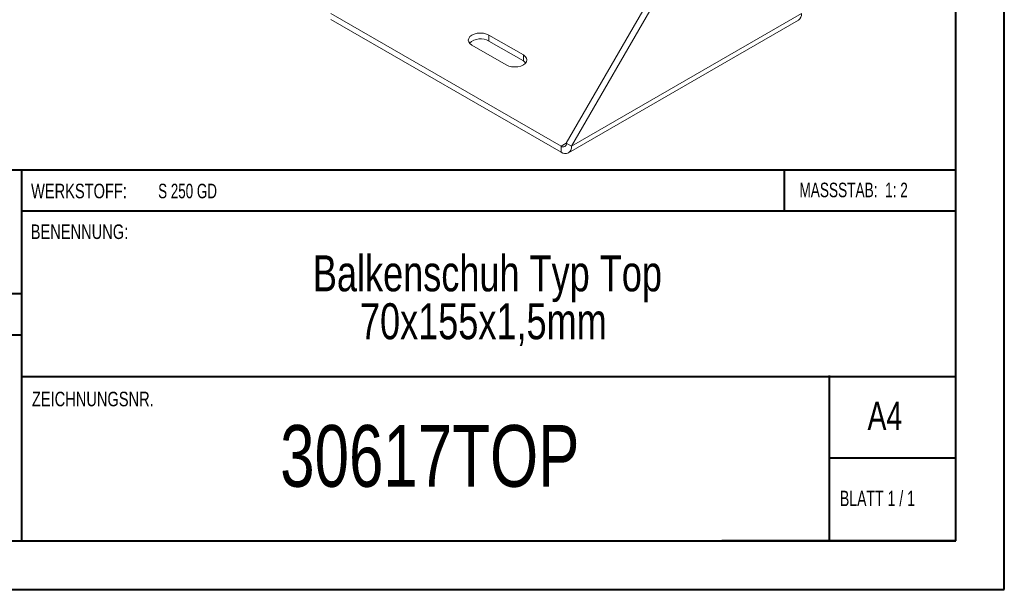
# Model space of a CAD drawing. Header units: millimetres. Extents: x 0 to 210, y 0 to 297.
# Tile 2 of 6: x 109 to 210, y 0 to 59. Entities that reach past the tile are written whole.
import ezdxf

# ---------------------------------------------------------------- set-up
doc = ezdxf.new("R2010")
doc.units = ezdxf.units.MM
doc.styles.add('SLDTEXTSTYLE0', font='TXT', dxfattribs={"width": 0.75})
doc.styles.add('SLDTEXTSTYLE1', font='TXT', dxfattribs={"width": 0.681818})
doc.styles.add('SLDTEXTSTYLE2', font='TXT', dxfattribs={"width": 0.7})
doc.styles.add('SLDTEXTSTYLE3', font='TXT', dxfattribs={"width": 0.6875})

# ---------------------------------------------------------------- blocks, each defined once
blk = doc.blocks.new('SW_NOTE_1')
at = {"color": 0, "linetype": 'Continuous', "lineweight": 0, "char_height": 3.7042, "attachment_point": 2, "style": 'SLDTEXTSTYLE0'}
for s, insert in [('Balkenschuh Typ Top', (24.66, 4.77)), ('70x155x1,5mm', (24.24, -0.16))]:
    blk.add_mtext(s, dxfattribs=dict(at, insert=insert))

msp = doc.modelspace()

# ---------------------------------------------------------------- linework, layer by layer
at = {"color": 7, "linetype": 'Continuous', "lineweight": 40}
for p, q in [((210.08, 0.21), (210.08, 297.21)), ((205.08, 5.21), (205.08, 292.21)), ((205.08, 43.37), (10.11, 43.37)), ((108.91, 43.37), (108.91, 5.12)), ((187.47, 39.12), (187.47, 43.37)), ((205.08, 39.12), (108.91, 39.12)), ((108.91, 30.62), (10.11, 30.62)), ((108.91, 26.37), (10.11, 26.37)), ((108.91, 22.12), (205.08, 22.12)), ((192.08, 5.21), (192.08, 22.21)), ((205.08, 13.71), (192.08, 13.71)), ((10.08, 5.21), (205.08, 5.21)), ((205.08, 5.21), (180.99, 5.21)), ((0.08, 0.21), (210.08, 0.21))]:
    msp.add_line(p, q, dxfattribs=at)
at = {"color": 7, "linetype": 'Continuous', "lineweight": 15}
for p, q in [((165, 46.12), (175.96, 65.11)), ((165.53, 45.82), (176.49, 64.8)), ((140.78, 59.49), (164.47, 45.82)), ((140.78, 58.88), (164.47, 45.21)), ((165.22, 45.13), (188.91, 58.81)), ((165.53, 45.82), (189.22, 59.49)), ((160.58, 55.21), (157.04, 57.25)), ((157.04, 56.64), (157.04, 57.25)), ((155.28, 56.23), (158.81, 54.19)), ((160.58, 54.6), (157.04, 56.64)), ((160.58, 54.6), (160.58, 55.21)), ((165, 46.12), (164.47, 45.82)), ((164.47, 45.82), (164.47, 45.21)), ((165, 46.12), (165.53, 45.82))]:
    msp.add_line(p, q, dxfattribs=at)
at = {"color": 7, "linetype": 'Continuous', "lineweight": 15, "flags": 128}
for points in [[(157.04, 57.25), (156.78, 57.36), (156.48, 57.44), (156.16, 57.46), (155.84, 57.44), (155.53, 57.36), (155.28, 57.25), (155.08, 57.1), (154.95, 56.92), (154.91, 56.74), (154.95, 56.55), (155.08, 56.38), (155.28, 56.23)], [(158.81, 54.19), (159.07, 54.07), (159.37, 54), (159.7, 53.98), (160.02, 54), (160.32, 54.07), (160.58, 54.19), (160.78, 54.34), (160.9, 54.51), (160.95, 54.7), (160.9, 54.88), (160.78, 55.06), (160.58, 55.21)], [(160.83, 54.39), (160.78, 54.45), (160.58, 54.6)]]:
    msp.add_lwpolyline(points, dxfattribs=at)
at = {"color": 7, "linetype": 'Continuous', "lineweight": 15}
for centre, radius, start, end in [((188.48, 59.41), 0.739, 305.0133, 6.2988), ((156.18, 55.13), 1.74, 60.1007, 131.4598), ((164.68, 46.07), 0.328, 230.7967, 9.214), ((164.88, 45.71), 0.655, 230.7967, 9.214)]:
    msp.add_arc(centre, radius, start, end, dxfattribs=at)

# ---------------------------------------------------------------- block references
at = {"color": 7, "linetype": 'Continuous', "lineweight": 0}
msp.add_blockref('SW_NOTE_1', (132.22, 29.82), dxfattribs=at)

# ---------------------------------------------------------------- texts
for s, insert, char_height, attachment_point, style in [('WERKSTOFF:', (109.91, 41.96), 1.5, 1, 'SLDTEXTSTYLE0'), ('S 250 GD', (122.99, 41.96), 1.5, 1, 'SLDTEXTSTYLE3'), ('MASSSTAB:  1: 2', (188.99, 42.07), 1.5, 1, 'SLDTEXTSTYLE2'), ('BENENNUNG:', (109.88, 37.77), 1.5, 1, 'SLDTEXTSTYLE0'), ('ZEICHNUNGSNR.', (110, 20.55), 1.5, 1, 'SLDTEXTSTYLE0'), ('A4', (196, 19.52), 2.91, 1, 'SLDTEXTSTYLE0'), ('30617TOP', (150.95, 17.12), 6.35, 2, 'SLDTEXTSTYLE0'), ('BLATT 1 / 1', (193.16, 10.36), 1.5875, 1, 'SLDTEXTSTYLE1')]:
    msp.add_mtext(s, dxfattribs=dict(at, insert=insert, char_height=char_height, attachment_point=attachment_point, style=style))

doc.saveas('drawing.dxf')
